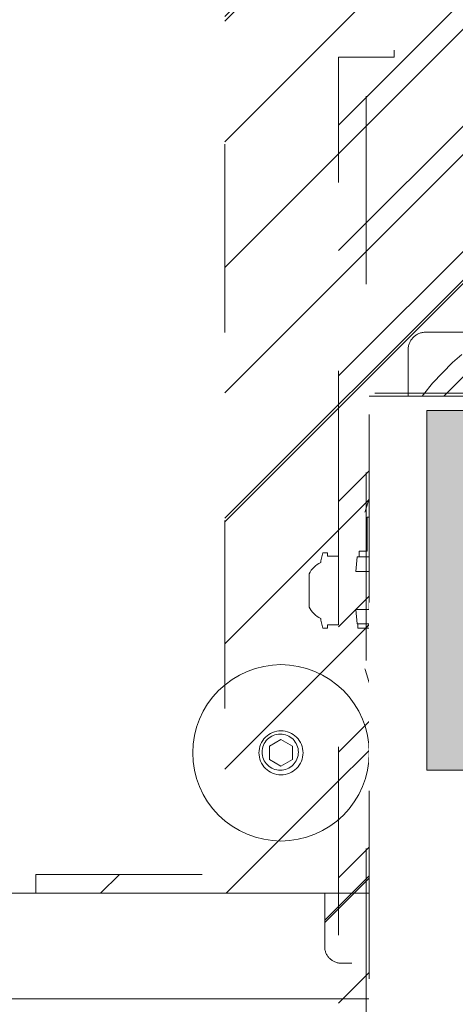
# Model space of a CAD drawing. Header units: inches. Extents: x -416 to -272, y -73 to 47.
# Tile 146 of 206: x -285.37 to -282.28, y -24.73 to -17.75. Entities that reach past the tile are written whole.
import ezdxf

# ---------------------------------------------------------------- set-up
doc = ezdxf.new("R2010")
doc.units = ezdxf.units.IN
doc.header["$LTSCALE"] = 32
doc.header["$MEASUREMENT"] = 0
doc.linetypes.add('Dash Style-1', pattern=[0.083328, 0.041656, -0.041672])
for name, color, linetype, lineweight in [('Black', 7, 'Continuous', 18), ('DashLine', 7, 'Continuous', 13), ('DashLineFill', 7, 'Dash Style-1', 13), ('Drawing', 7, 'Continuous', 18), ('Metal-Black', 7, 'Continuous', 18), ('Metal-DeskStructure', 7, 'Continuous', 13), ('None', 7, 'Continuous', 18), ('SolidLine', 7, 'Continuous', 15), ('Wood_1-H', 7, 'Continuous', 13)]:
    doc.layers.add(name, color=color, linetype=linetype, lineweight=lineweight)
pattern_1 = [(45, (0, 0), (-1.613, 1.9357), []), (45, (-1.0608, 1.0608), (-0.472346, 0.41676), [])]

# ---------------------------------------------------------------- blocks, each defined once
blk = doc.blocks.new('1BRPFY-Leg_Plate (2D)')
at = {"layer": 'DashLineFill', "linetype": 'Continuous', "lineweight": 13}
h = blk.add_hatch(dxfattribs=at)
h.set_pattern_fill('Steel', color=253, style=0, pattern_type=2)
h.set_pattern_definition(pattern_1)
edge = h.paths.add_edge_path()
edge.add_arc((-1.7047, 1.7047), 0.126, 90, 180, ccw=False)
edge.add_line((-1.7047, 1.8307), (1.7047, 1.8307))
edge.add_arc((1.7047, 1.7047), 0.126, 0, 90, ccw=False)
edge.add_line((1.8307, 1.7047), (1.8307, -1.7047))
edge.add_arc((1.7047, -1.7047), 0.126, -90, 0, ccw=False)
edge.add_line((1.7047, -1.8307), (-1.7047, -1.8307))
edge.add_arc((-1.7047, -1.7047), 0.126, 180, 270, ccw=False)
edge.add_line((-1.8307, -1.7047), (-1.8307, 1.7047))
at = {"layer": 'DashLineFill', "flags": 128}
blk.add_lwpolyline([(-1.8307, 1.7047, -0.414214), (-1.7047, 1.8307), (1.7047, 1.8307, -0.414214), (1.8307, 1.7047), (1.8307, -1.7047, -0.414214), (1.7047, -1.8307), (-1.7047, -1.8307, -0.414214), (-1.8307, -1.7047)], format="xyb", close=True, dxfattribs=at)
blk = doc.blocks.new('1BP8DW-Leveler (2D)')
at = {"layer": 'DashLine', "flags": 128}
for points in [[(0.625, 0), (0.622, -0.0613), (0.613, -0.1219), (0.5981, -0.1814), (0.5774, -0.2392), (0.5512, -0.2946), (0.5197, -0.3472), (0.4831, -0.3965), (0.4419, -0.4419), (0.3965, -0.4831), (0.3472, -0.5197), (0.2946, -0.5512), (0.2392, -0.5774), (0.1814, -0.5981), (0.1219, -0.613), (0.0613, -0.622), (0, -0.625), (-0.0613, -0.622), (-0.1219, -0.613), (-0.1814, -0.5981), (-0.2392, -0.5774), (-0.2946, -0.5512), (-0.3472, -0.5197), (-0.3965, -0.4831), (-0.4419, -0.4419), (-0.4831, -0.3965), (-0.5197, -0.3472), (-0.5512, -0.2946), (-0.5774, -0.2392), (-0.5981, -0.1814), (-0.613, -0.1219), (-0.622, -0.0613), (-0.625, 0), (-0.622, 0.0613), (-0.613, 0.1219), (-0.5981, 0.1814), (-0.5774, 0.2392), (-0.5512, 0.2946), (-0.5197, 0.3472), (-0.4831, 0.3965), (-0.4419, 0.4419), (-0.3965, 0.4831), (-0.3472, 0.5197), (-0.2946, 0.5512), (-0.2392, 0.5774), (-0.1814, 0.5981), (-0.1219, 0.613), (-0.0613, 0.622), (0, 0.625), (0.0613, 0.622), (0.1219, 0.613), (0.1814, 0.5981), (0.2392, 0.5774), (0.2946, 0.5512), (0.3472, 0.5197), (0.3965, 0.4831), (0.4419, 0.4419), (0.4831, 0.3965), (0.5197, 0.3472), (0.5512, 0.2946), (0.5774, 0.2392), (0.5981, 0.1814), (0.613, 0.1219), (0.622, 0.0613)], [(0, 0.1562), (0.0153, 0.1555), (0.0305, 0.1532), (0.0454, 0.1495), (0.0598, 0.1444), (0.0737, 0.1378), (0.0868, 0.1299), (0.0991, 0.1208), (0.1105, 0.1105), (0.1208, 0.0991), (0.1299, 0.0868), (0.1378, 0.0737), (0.1444, 0.0598), (0.1495, 0.0454), (0.1532, 0.0305), (0.1555, 0.0153), (0.1562, 0), (0.1555, -0.0153), (0.1532, -0.0305), (0.1495, -0.0454), (0.1444, -0.0598), (0.1378, -0.0737), (0.1299, -0.0868), (0.1208, -0.0991), (0.1105, -0.1105), (0.0991, -0.1208), (0.0868, -0.1299), (0.0737, -0.1378), (0.0598, -0.1444), (0.0454, -0.1495), (0.0305, -0.1532), (0.0153, -0.1555), (0, -0.1562), (-0.0153, -0.1555), (-0.0305, -0.1532), (-0.0454, -0.1495), (-0.0598, -0.1444), (-0.0737, -0.1378), (-0.0868, -0.1299), (-0.0991, -0.1208), (-0.1105, -0.1105), (-0.1208, -0.0991), (-0.1299, -0.0868), (-0.1378, -0.0737), (-0.1444, -0.0598), (-0.1495, -0.0454), (-0.1532, -0.0305), (-0.1555, -0.0153), (-0.1562, 0), (-0.1555, 0.0153), (-0.1532, 0.0305), (-0.1495, 0.0454), (-0.1444, 0.0598), (-0.1378, 0.0737), (-0.1299, 0.0868), (-0.1208, 0.0991), (-0.1105, 0.1105), (-0.0991, 0.1208), (-0.0868, 0.1299), (-0.0737, 0.1378), (-0.0598, 0.1444), (-0.0454, 0.1495), (-0.0305, 0.1532), (-0.0153, 0.1555)], [(0, 0.0937), (-0.0812, 0.0469), (-0.0812, -0.0469), (0, -0.0938), (0.0812, -0.0469), (0.0812, 0.0469)]]:
    blk.add_lwpolyline(points, close=True, dxfattribs=at)
blk = doc.blocks.new('1BRPX8-Util_Bkt_Lg-F (2D)')
at = {"layer": 'DashLineFill', "linetype": 'Continuous', "lineweight": 13}
h = blk.add_hatch(dxfattribs=at)
h.set_pattern_fill('Steel', color=253, style=0, pattern_type=2)
h.set_pattern_definition(pattern_1)
edge = h.paths.add_edge_path()
edge.add_line((-4.4685, 7.5394), (-2.4213, 7.5394))
edge.add_line((-2.4213, 7.5394), (-2.4213, 7.9173))
edge.add_arc((-2.3031, 7.9173), 0.1181, 90, 180, ccw=False)
edge.add_line((-2.3031, 8.0354), (2.3031, 8.0354))
edge.add_arc((2.3031, 7.9173), 0.1181, 0, 90, ccw=False)
edge.add_line((2.4213, 7.9173), (2.4213, 7.5394))
edge.add_line((2.4213, 7.5394), (4.4685, 7.5394))
edge.add_line((4.4685, 7.5394), (4.4685, 7.4055))
edge.add_line((4.4685, 7.4055), (3.1299, 7.4055))
edge.add_line((3.1299, 7.4055), (3.1299, -2.0118))
edge.add_line((3.1299, -2.0118), (4.4685, -2.0118))
edge.add_line((4.4685, -2.0118), (4.4685, -2.1457))
edge.add_line((4.4685, -2.1457), (2.4213, -2.1457))
edge.add_line((2.4213, -2.1457), (2.4213, -2.5236))
edge.add_arc((2.3031, -2.5236), 0.1181, 270, 360, ccw=False)
edge.add_line((2.3031, -2.6417), (-2.3031, -2.6417))
edge.add_arc((-2.3031, -2.5236), 0.1181, 180, 270, ccw=False)
edge.add_line((-2.4213, -2.5236), (-2.4213, -2.1457))
edge.add_line((-2.4213, -2.1457), (-4.4685, -2.1457))
edge.add_line((-4.4685, -2.1457), (-4.4685, -2.0118))
edge.add_line((-4.4685, -2.0118), (-3.1299, -2.0118))
edge.add_line((-3.1299, -2.0118), (-3.1299, 7.4055))
edge.add_line((-3.1299, 7.4055), (-4.4685, 7.4055))
edge.add_line((-4.4685, 7.4055), (-4.4685, 7.5394))
at = {"layer": 'DashLineFill', "flags": 128}
blk.add_lwpolyline([(-4.4685, 7.5394), (-2.4213, 7.5394), (-2.4213, 7.9173, -0.414214), (-2.3031, 8.0354), (2.3031, 8.0354, -0.414214), (2.4213, 7.9173), (2.4213, 7.5394), (4.4685, 7.5394), (4.4685, 7.4055), (3.1299, 7.4055), (3.1299, -2.0118), (4.4685, -2.0118), (4.4685, -2.1457), (2.4213, -2.1457), (2.4213, -2.5236, -0.414214), (2.3031, -2.6417), (-2.3031, -2.6417, -0.414214), (-2.4213, -2.5236), (-2.4213, -2.1457), (-4.4685, -2.1457), (-4.4685, -2.0118), (-3.1299, -2.0118), (-3.1299, 7.4055), (-4.4685, 7.4055)], format="xyb", close=True, dxfattribs=at)
at = {"layer": 'SolidLine', "flags": 128}
blk.add_lwpolyline([(-2.7362, -1.0172), (-2.7236, -1.0178), (-2.7112, -1.0196), (-2.6989, -1.0227), (-2.687, -1.027), (-2.6756, -1.0323), (-2.6648, -1.0388), (-2.6547, -1.0463), (-2.6454, -1.0548), (-2.6369, -1.0641), (-2.6294, -1.0743), (-2.6229, -1.0851), (-2.6175, -1.0965), (-2.6133, -1.1084), (-2.6102, -1.1206), (-2.6083, -1.1331), (-2.6077, -1.1457), (-2.6083, -1.1583), (-2.6102, -1.1707), (-2.6133, -1.183), (-2.6175, -1.1948), (-2.6229, -1.2062), (-2.6294, -1.2171), (-2.6369, -1.2272), (-2.6454, -1.2365), (-2.6547, -1.245), (-2.6648, -1.2525), (-2.6756, -1.259), (-2.687, -1.2644), (-2.6989, -1.2686), (-2.7112, -1.2717), (-2.7236, -1.2736), (-2.7362, -1.2742), (-2.7488, -1.2736), (-2.7613, -1.2717), (-2.7735, -1.2686), (-2.7854, -1.2644), (-2.7968, -1.259), (-2.8076, -1.2525), (-2.8177, -1.245), (-2.8271, -1.2365), (-2.8356, -1.2272), (-2.8431, -1.2171), (-2.8495, -1.2062), (-2.8549, -1.1948), (-2.8592, -1.183), (-2.8623, -1.1707), (-2.8641, -1.1583), (-2.8647, -1.1457), (-2.8641, -1.1331), (-2.8623, -1.1206), (-2.8592, -1.1084), (-2.8549, -1.0965), (-2.8495, -1.0851), (-2.8431, -1.0743), (-2.8356, -1.0641), (-2.8271, -1.0548), (-2.8177, -1.0463), (-2.8076, -1.0388), (-2.7968, -1.0323), (-2.7854, -1.027), (-2.7735, -1.0227), (-2.7613, -1.0196), (-2.7488, -1.0178)], close=True, dxfattribs=at)
at = {"layer": 'Metal-Black', "color": 7}
blk.add_blockref('1BP8DW-Leveler (2D)', (-2.7308, -1.1507), dxfattribs=at)
blk = doc.blocks.new('Slate-LegBrace (2D)')
at = {"layer": 'DashLineFill', "linetype": 'Continuous', "lineweight": 13}
h = blk.add_hatch(dxfattribs=at)
h.set_pattern_fill('Steel', color=253, style=0, pattern_type=2)
h.set_pattern_definition(pattern_1)
edge = h.paths.add_edge_path()
edge.add_line((-2.1996, 0.1352), (-1.3748, 0.1352))
edge.add_arc((0, 0.0136), 1.3801, 5.05459, 174.94541, ccw=False)
edge.add_line((1.3748, 0.1352), (2.1997, 0.1352))
edge.add_arc((0.0001, 0.0171), 2.2028, 3.07313, 176.92687)
h = blk.add_hatch(dxfattribs=at)
h.set_pattern_fill('Steel', color=253, style=0, pattern_type=2)
h.set_pattern_definition(pattern_1)
edge = h.paths.add_edge_path()
edge.add_line((-2.1917, 0.2375), (-1.4637, 0.2375))
edge.add_arc((0.0001, 0.017), 1.4803, 8.56528, 171.43472, ccw=False)
edge.add_line((1.4639, 0.2375), (2.1918, 0.2375))
edge.add_line((2.1918, 0.2375), (2.1997, 0.1352))
edge.add_line((2.1997, 0.1352), (1.3748, 0.1352))
edge.add_arc((0, 0.0136), 1.3801, 5.05459, 174.94541)
edge.add_line((-1.3748, 0.1352), (-2.1996, 0.1352))
edge.add_line((-2.1996, 0.1352), (-2.1917, 0.2375))
h = blk.add_hatch(dxfattribs=at)
h.set_pattern_fill('Steel', color=253, style=0, pattern_type=2)
h.set_pattern_definition(pattern_1)
h.paths.add_polyline_path([(-1.7388, 0.9364), (-1.7471, 0.9368), (-1.7553, 0.938), (-1.7633, 0.94), (-1.7712, 0.9428), (-1.7787, 0.9464), (-1.7858, 0.9507), (-1.7924, 0.9556), (-1.7986, 0.9612), (-1.8042, 0.9673), (-1.8091, 0.974), (-1.8134, 0.9811), (-1.8169, 0.9886), (-1.8197, 0.9964), (-1.8218, 1.0045), (-1.823, 1.0127), (-1.8234, 1.021), (-1.823, 1.0293), (-1.8218, 1.0375), (-1.8197, 1.0456), (-1.8169, 1.0534), (-1.8134, 1.0609), (-1.8091, 1.068), (-1.8042, 1.0747), (-1.7986, 1.0808), (-1.7924, 1.0864), (-1.7858, 1.0913), (-1.7787, 1.0956), (-1.7712, 1.0992), (-1.7633, 1.102), (-1.7553, 1.104), (-1.7471, 1.1052), (-1.7388, 1.1056), (-1.7305, 1.1052), (-1.7223, 1.104), (-1.7142, 1.102), (-1.7064, 1.0992), (-1.6989, 1.0956), (-1.6918, 1.0913), (-1.6851, 1.0864), (-1.679, 1.0808), (-1.6734, 1.0747), (-1.6684, 1.068), (-1.6642, 1.0609), (-1.6606, 1.0534), (-1.6578, 1.0456), (-1.6558, 1.0375), (-1.6546, 1.0293), (-1.6542, 1.021), (-1.6546, 1.0127), (-1.6558, 1.0045), (-1.6578, 0.9964), (-1.6606, 0.9886), (-1.6642, 0.9811), (-1.6684, 0.974), (-1.6734, 0.9673), (-1.679, 0.9612), (-1.6851, 0.9556), (-1.6918, 0.9507), (-1.6989, 0.9464), (-1.7064, 0.9428), (-1.7142, 0.94), (-1.7223, 0.938), (-1.7305, 0.9368)])
h = blk.add_hatch(dxfattribs=at)
h.set_pattern_fill('Steel', color=253, style=0, pattern_type=2)
h.set_pattern_definition(pattern_1)
h.paths.add_polyline_path([(-2.1863, -0.2676), (-2.1863, -0.2375), (-1.992, -0.2375), (-1.992, -0.0258), (-1.9883, -0.0258), (-1.9883, 0.7034), (-1.9292, 0.7625), (-1.7348, 0.7625), (-1.6758, 0.7034), (-1.6758, -0.0258), (-1.672, -0.0258), (-1.672, -0.2375), (-1.4777, -0.2375), (-1.4777, -0.2676)])
h = blk.add_hatch(dxfattribs=at)
h.set_pattern_fill('Steel', color=253, style=0, pattern_type=2)
h.set_pattern_definition(pattern_1)
h.paths.add_polyline_path([(-2.1771, 0.2375), (-2.1771, 0.2775), (-2.1212, 0.2775), (-2.1212, 0.5188), (-1.5428, 0.5188), (-1.5428, 0.2775), (-1.4869, 0.2775), (-1.4869, 0.2375)])
h = blk.add_hatch(dxfattribs=at)
h.set_pattern_fill('Steel', color=253, style=0, pattern_type=2)
h.set_pattern_definition(pattern_1)
edge = h.paths.add_edge_path()
edge.add_line((-2.1996, -0.1352), (-1.3748, -0.1352))
edge.add_arc((0, -0.0136), 1.3801, 185.05459, 354.94541)
edge.add_line((1.3748, -0.1352), (2.1997, -0.1352))
edge.add_arc((0.0001, -0.0171), 2.2028, 183.07313, 356.92687, ccw=False)
h = blk.add_hatch(dxfattribs=at)
h.set_pattern_fill('Steel', color=253, style=0, pattern_type=2)
h.set_pattern_definition(pattern_1)
edge = h.paths.add_edge_path()
edge.add_line((2.1917, -0.2375), (1.4637, -0.2375))
edge.add_arc((-0.0001, -0.017), 1.4803, 188.56528, 351.43472, ccw=False)
edge.add_line((-1.4639, -0.2375), (-2.1918, -0.2375))
edge.add_line((-2.1918, -0.2375), (-2.1997, -0.1352))
edge.add_line((-2.1997, -0.1352), (-1.3748, -0.1352))
edge.add_arc((0, -0.0136), 1.3801, 185.05459, 354.94541)
edge.add_line((1.3748, -0.1352), (2.1996, -0.1352))
edge.add_line((2.1996, -0.1352), (2.1917, -0.2375))
h = blk.add_hatch(dxfattribs=at)
h.set_pattern_fill('Steel', color=253, style=0, pattern_type=2)
h.set_pattern_definition(pattern_1)
h.paths.add_polyline_path([(-1.7388, -0.9364), (-1.7305, -0.9368), (-1.7223, -0.938), (-1.7142, -0.94), (-1.7064, -0.9428), (-1.6989, -0.9464), (-1.6918, -0.9507), (-1.6851, -0.9556), (-1.679, -0.9612), (-1.6734, -0.9673), (-1.6684, -0.974), (-1.6642, -0.9811), (-1.6606, -0.9886), (-1.6578, -0.9964), (-1.6558, -1.0045), (-1.6546, -1.0127), (-1.6542, -1.021), (-1.6546, -1.0293), (-1.6558, -1.0375), (-1.6578, -1.0456), (-1.6606, -1.0534), (-1.6642, -1.0609), (-1.6684, -1.068), (-1.6734, -1.0747), (-1.679, -1.0808), (-1.6851, -1.0864), (-1.6918, -1.0913), (-1.6989, -1.0956), (-1.7064, -1.0992), (-1.7142, -1.102), (-1.7223, -1.104), (-1.7305, -1.1052), (-1.7388, -1.1056), (-1.7471, -1.1052), (-1.7553, -1.104), (-1.7633, -1.102), (-1.7712, -1.0992), (-1.7787, -1.0956), (-1.7858, -1.0913), (-1.7924, -1.0864), (-1.7986, -1.0808), (-1.8042, -1.0747), (-1.8091, -1.068), (-1.8134, -1.0609), (-1.8169, -1.0534), (-1.8197, -1.0456), (-1.8218, -1.0375), (-1.823, -1.0293), (-1.8234, -1.021), (-1.823, -1.0127), (-1.8218, -1.0045), (-1.8197, -0.9964), (-1.8169, -0.9886), (-1.8134, -0.9811), (-1.8091, -0.974), (-1.8042, -0.9673), (-1.7986, -0.9612), (-1.7924, -0.9556), (-1.7858, -0.9507), (-1.7787, -0.9464), (-1.7712, -0.9428), (-1.7633, -0.94), (-1.7553, -0.938), (-1.7471, -0.9368)])
at = {"layer": 'DashLineFill', "flags": 128}
for points in [[(-2.1996, 0.1352), (-1.3748, 0.1352, -0.915455), (1.3748, 0.1352), (2.1997, 0.1352, 0.947752)], [(-2.1917, 0.2375), (-1.4637, 0.2375, -0.860663), (1.4639, 0.2375), (2.1918, 0.2375), (2.1997, 0.1352), (1.3748, 0.1352, 0.915455), (-1.3748, 0.1352), (-2.1996, 0.1352)], [(2.1917, -0.2375), (1.4637, -0.2375, -0.860663), (-1.4639, -0.2375), (-2.1918, -0.2375), (-2.1997, -0.1352), (-1.3748, -0.1352, 0.915455), (1.3748, -0.1352), (2.1996, -0.1352)], [(-2.1996, -0.1352), (-1.3748, -0.1352, 0.915455), (1.3748, -0.1352), (2.1997, -0.1352, -0.947752)]]:
    blk.add_lwpolyline(points, format="xyb", close=True, dxfattribs=at)
for points in [[(-1.7388, 0.9364), (-1.7471, 0.9368), (-1.7553, 0.938), (-1.7633, 0.94), (-1.7712, 0.9428), (-1.7787, 0.9464), (-1.7858, 0.9507), (-1.7924, 0.9556), (-1.7986, 0.9612), (-1.8042, 0.9673), (-1.8091, 0.974), (-1.8134, 0.9811), (-1.8169, 0.9886), (-1.8197, 0.9964), (-1.8218, 1.0045), (-1.823, 1.0127), (-1.8234, 1.021), (-1.823, 1.0293), (-1.8218, 1.0375), (-1.8197, 1.0456), (-1.8169, 1.0534), (-1.8134, 1.0609), (-1.8091, 1.068), (-1.8042, 1.0747), (-1.7986, 1.0808), (-1.7924, 1.0864), (-1.7858, 1.0913), (-1.7787, 1.0956), (-1.7712, 1.0992), (-1.7633, 1.102), (-1.7553, 1.104), (-1.7471, 1.1052), (-1.7388, 1.1056), (-1.7305, 1.1052), (-1.7223, 1.104), (-1.7142, 1.102), (-1.7064, 1.0992), (-1.6989, 1.0956), (-1.6918, 1.0913), (-1.6851, 1.0864), (-1.679, 1.0808), (-1.6734, 1.0747), (-1.6684, 1.068), (-1.6642, 1.0609), (-1.6606, 1.0534), (-1.6578, 1.0456), (-1.6558, 1.0375), (-1.6546, 1.0293), (-1.6542, 1.021), (-1.6546, 1.0127), (-1.6558, 1.0045), (-1.6578, 0.9964), (-1.6606, 0.9886), (-1.6642, 0.9811), (-1.6684, 0.974), (-1.6734, 0.9673), (-1.679, 0.9612), (-1.6851, 0.9556), (-1.6918, 0.9507), (-1.6989, 0.9464), (-1.7064, 0.9428), (-1.7142, 0.94), (-1.7223, 0.938), (-1.7305, 0.9368)], [(-2.1863, -0.2676), (-2.1863, -0.2375), (-1.992, -0.2375), (-1.992, -0.0258), (-1.9883, -0.0258), (-1.9883, 0.7034), (-1.9292, 0.7625), (-1.7348, 0.7625), (-1.6758, 0.7034), (-1.6758, -0.0258), (-1.672, -0.0258), (-1.672, -0.2375), (-1.4777, -0.2375), (-1.4777, -0.2676)], [(-2.1771, 0.2375), (-2.1771, 0.2775), (-2.1212, 0.2775), (-2.1212, 0.5188), (-1.5428, 0.5188), (-1.5428, 0.2775), (-1.4869, 0.2775), (-1.4869, 0.2375)], [(-1.7388, -0.9364), (-1.7305, -0.9368), (-1.7223, -0.938), (-1.7142, -0.94), (-1.7064, -0.9428), (-1.6989, -0.9464), (-1.6918, -0.9507), (-1.6851, -0.9556), (-1.679, -0.9612), (-1.6734, -0.9673), (-1.6684, -0.974), (-1.6642, -0.9811), (-1.6606, -0.9886), (-1.6578, -0.9964), (-1.6558, -1.0045), (-1.6546, -1.0127), (-1.6542, -1.021), (-1.6546, -1.0293), (-1.6558, -1.0375), (-1.6578, -1.0456), (-1.6606, -1.0534), (-1.6642, -1.0609), (-1.6684, -1.068), (-1.6734, -1.0747), (-1.679, -1.0808), (-1.6851, -1.0864), (-1.6918, -1.0913), (-1.6989, -1.0956), (-1.7064, -1.0992), (-1.7142, -1.102), (-1.7223, -1.104), (-1.7305, -1.1052), (-1.7388, -1.1056), (-1.7471, -1.1052), (-1.7553, -1.104), (-1.7633, -1.102), (-1.7712, -1.0992), (-1.7787, -1.0956), (-1.7858, -1.0913), (-1.7924, -1.0864), (-1.7986, -1.0808), (-1.8042, -1.0747), (-1.8091, -1.068), (-1.8134, -1.0609), (-1.8169, -1.0534), (-1.8197, -1.0456), (-1.8218, -1.0375), (-1.823, -1.0293), (-1.8234, -1.021), (-1.823, -1.0127), (-1.8218, -1.0045), (-1.8197, -0.9964), (-1.8169, -0.9886), (-1.8134, -0.9811), (-1.8091, -0.974), (-1.8042, -0.9673), (-1.7986, -0.9612), (-1.7924, -0.9556), (-1.7858, -0.9507), (-1.7787, -0.9464), (-1.7712, -0.9428), (-1.7633, -0.94), (-1.7553, -0.938), (-1.7471, -0.9368)]]:
    blk.add_lwpolyline(points, close=True, dxfattribs=at)
blk = doc.blocks.new('TLLegSleeve (2D)')
at = {"layer": 'DashLineFill', "linetype": 'Continuous', "lineweight": 13}
h = blk.add_hatch(dxfattribs=at)
h.set_pattern_fill('Steel', color=253, style=0, pattern_type=2)
h.set_pattern_definition(pattern_1)
edge = h.paths.add_edge_path()
edge.add_line((1.0827, 1.4023), (1.0827, 2.9134))
edge.add_arc((0, 2.9134), 1.0827, 0, 180)
edge.add_line((-1.0827, 2.9134), (-1.0827, 1.4023))
edge.add_arc((0, 0), 1.7717, 127.66989, 412.33011)
edge.add_line((1.0827, 1.4023), (1.0827, 1.4023))
edge = h.paths.add_edge_path()
edge.add_arc((0, 2.9134), 0.748, 0, 180, ccw=False)
edge.add_arc((0, 2.9134), 0.748, 180, 360, ccw=False)
edge = h.paths.add_edge_path()
edge.add_arc((0, 0), 1.437, 0, 180, ccw=False)
edge.add_arc((0, 0), 1.437, 180, 360, ccw=False)
at = {"layer": 'DashLine', "color": 8, "flags": 128}
blk.add_lwpolyline([(-1.4583, -0.7795), (-1.5277, -0.6328), (-1.5823, -0.48), (-1.6218, -0.3226), (-1.6456, -0.1621), (-1.6535, 0), (-1.6456, 0.1621), (-1.6218, 0.3226), (-1.5823, 0.48), (-1.5277, 0.6328), (-1.4583, 0.7795)], dxfattribs=at)
at = {"layer": 'DashLineFill', "flags": 128}
blk.add_lwpolyline([(1.0827, 1.4023), (1.0827, 2.9134, 1), (-1.0827, 2.9134), (-1.0827, 1.4023, 2.931619), (1.0827, 1.4023)], format="xyb", close=True, dxfattribs=at)
blk = doc.blocks.new('Group-47')
at = {"layer": 'DashLine', "flags": 128}
blk.add_lwpolyline([(54.3602, -10.4528), (71.2598, -10.4528), (71.2598, -11.2008), (54.3602, -11.2008)], close=True, dxfattribs=at)
at = {"layer": 'SolidLine', "flags": 128}
blk.add_lwpolyline([(0.7874, -0.7677), (71.2598, -0.7677), (71.2598, -11.2008), (0.7874, -11.2008)], close=True, dxfattribs=at)
blk.add_lwpolyline([(61.2795, -8.3071, -0.414214), (62.9921, -6.5945, -0.414214), (64.7047, -8.3071, -0.414214), (62.9921, -10.0197, -0.414214)], format="xyb", close=True, dxfattribs=at)
at = {"layer": 'Wood_1-H', "color": 7}
for name in ['1BRPX8-Util_Bkt_Lg-F (2D)', 'TLLegSleeve (2D)', 'Slate-LegBrace (2D)', '1BRPFY-Leg_Plate (2D)']:
    blk.add_blockref(name, (62.9921, -8.3071), dxfattribs=at)
blk = doc.blocks.new('Group-50')
at = {"layer": 'DashLineFill', "linetype": 'Continuous', "lineweight": 13}
h = blk.add_hatch(dxfattribs=at)
h.set_pattern_fill('Steel', color=253, style=0, pattern_type=2)
h.set_pattern_definition(pattern_1)
h.paths.add_polyline_path([(-2.0669, 1.3976), (2.0669, 1.3976), (2.0669, 0.1378), (2.1063, 0.1378), (2.1063, -0.1378), (2.0669, -0.1378), (2.0669, -5.2756), (2.1063, -5.2756), (2.1063, -5.5512), (2.0669, -5.5512), (2.0669, -5.8268), (-2.0669, -5.8268), (-2.0669, -5.5512), (-2.1063, -5.5512), (-2.1063, -5.2756), (-2.0669, -5.2756), (-2.0669, -0.1378), (-2.1063, -0.1378), (-2.1063, 0.1378), (-2.0669, 0.1378)])
at = {"layer": 'DashLineFill', "flags": 128}
blk.add_lwpolyline([(-2.0669, 1.3976), (2.0669, 1.3976), (2.0669, 0.1378), (2.1063, 0.1378), (2.1063, -0.1378), (2.0669, -0.1378), (2.0669, -5.2756), (2.1063, -5.2756), (2.1063, -5.5512), (2.0669, -5.5512), (2.0669, -5.8268), (-2.0669, -5.8268), (-2.0669, -5.5512), (-2.1063, -5.5512), (-2.1063, -5.2756), (-2.0669, -5.2756), (-2.0669, -0.1378), (-2.1063, -0.1378), (-2.1063, 0.1378), (-2.0669, 0.1378)], close=True, dxfattribs=at)
blk = doc.blocks.new('TL14_upper_leg (2D)')
at = {"layer": 'SolidLine', "flags": 128}
blk.add_lwpolyline([(-2.3228, 0.2437), (-2.4016, 0.2437), (-2.4016, 0.2677), (-2.4341, 0.2677), (-2.4493, 0.2108), (-2.4493, 0.1992, 0.157975), (-2.5315, 0.1181), (-2.5315, -0.1181, 0.156027), (-2.4493, -0.1991), (-2.4493, -0.2108), (-2.4341, -0.2677), (-2.4016, -0.2677), (-2.4016, -0.2437), (-2.3228, -0.2437)], format="xyb", close=True, dxfattribs=at)
at = {"layer": 'DashLine', "color": 7}
blk.add_blockref('Group-50', (0, 0), dxfattribs=at)
blk = doc.blocks.new('1BRPT9-Bracket (2D)')
at = {"layer": 'DashLineFill', "linetype": 'Continuous', "lineweight": 13}
h = blk.add_hatch(dxfattribs=at)
h.set_pattern_fill('Steel', color=253, style=0, pattern_type=2)
h.set_pattern_definition(pattern_1)
edge = h.paths.add_edge_path()
edge.add_line((-2.3221, -8.7402), (-2.3221, 8.7402))
edge.add_line((-2.3221, 8.7402), (1.6779, 8.7402))
edge.add_arc((1.6779, 8.4882), 0.252, 0, 90, ccw=False)
edge.add_line((1.9299, 8.4882), (1.9299, 7.4803))
edge.add_line((1.9299, 7.4803), (2.3236, 7.4611))
edge.add_line((2.3236, 7.4611), (2.3236, -7.4803))
edge.add_line((2.3236, -7.4803), (1.9299, -7.4803))
edge.add_line((1.9299, -7.4803), (1.9299, -8.4882))
edge.add_arc((1.6779, -8.4882), 0.252, -90, 0, ccw=False)
edge.add_line((1.6779, -8.7402), (-2.3221, -8.7402))
at = {"layer": 'DashLineFill'}
blk.add_line((2.1268, 7.4611), (2.1268, -7.4803), dxfattribs=at)
at = {"layer": 'DashLineFill', "flags": 128}
blk.add_lwpolyline([(-2.3221, -8.7402), (-2.3221, 8.7402), (1.6779, 8.7402, -0.414214), (1.9299, 8.4882), (1.9299, 7.4803), (2.3236, 7.4611), (2.3236, -7.4803), (1.9299, -7.4803), (1.9299, -8.4882, -0.414214), (1.6779, -8.7402)], format="xyb", close=True, dxfattribs=at)
blk = doc.blocks.new('Group-73')
at = {"layer": 'Metal-DeskStructure', "linetype": 'Continuous', "lineweight": 0, "true_color": 0xff0000}
blk.add_hatch(color=1, dxfattribs=at).paths.add_polyline_path([(-1.6967, -1.2746), (-1.6967, 1.2746), (-1.3522, 1.2746), (-1.3522, -0.999), (-0.1809, -0.999), (-0.1809, -1.2746)])
at = {"layer": 'Metal-DeskStructure', "color": 7, "flags": 128}
blk.add_lwpolyline([(-1.6967, -1.2746), (-1.6967, 1.2746), (-1.3522, 1.2746), (-1.3522, -0.999), (-0.1809, -0.999), (-0.1809, -1.2746)], close=True, dxfattribs=at)
blk = doc.blocks.new('SlateLegLocator-L2')
at = {"color": 255, "linetype": 'Dash Style-1', "lineweight": 5}
blk.add_wipeout([(-2.1063, 1.378), (2.1063, 1.378), (2.1063, -5.8071), (-2.1063, -5.8071)], dxfattribs=at).dxf.layer = 'Black'
at = {"layer": 'Black', "linetype": 'Dash Style-1', "lineweight": 5, "flags": 128}
blk.add_lwpolyline([(-2.1063, 1.378), (2.1063, 1.378), (2.1063, -5.8071), (-2.1063, -5.8071)], close=True, dxfattribs=at)
at = {"layer": 'Metal-DeskStructure', "color": 7}
blk.add_blockref('Group-73', (0, 0), dxfattribs=at)
blk = doc.blocks.new('Group-74')
at = {"layer": 'None', "color": 7, "rotation": 180}
blk.add_blockref('1BRPT9-Bracket (2D)', (62.9921, -12.0079), dxfattribs=at)
at = {"layer": 'None', "color": 7}
for name in ['1BRPFY-Leg_Plate (2D)', 'TL14_upper_leg (2D)']:
    blk.add_blockref(name, (62.9921, -8.3071), dxfattribs=at)
blk.add_blockref('SlateLegLocator-L2', (62.9921, -8.3071), dxfattribs=at)
blk = doc.blocks.new('Group-78')
at = {"layer": 'None'}
blk.add_blockref('Group-47', (0, 0), dxfattribs=at)
blk.add_blockref('Group-74', (0, 0), dxfattribs=at)
blk = doc.blocks.new('SL Credenza Desk (2D)')
at = {"layer": 'None'}
blk.add_blockref('Group-78', (0, 0), dxfattribs=at)
at = {"layer": 'Drawing', "color": 0, "flags": 1}
for tag in ['Tag', 'Catalog', 'Option1', 'Option2', 'Option3', 'Option4', 'Option5', 'Option6', 'Option7', 'Option8', 'Option9', 'Option10', 'Option11', 'Option12', 'Custom', 'FinishGroup', 'Discount', 'Item2', 'Item3', 'Item6', 'Item8', 'Item9', 'Item10', 'Item12', 'Item13', 'Item16', 'Item18', 'Item19', 'Item20', 'Item21', 'Item22', 'Item23', 'Item24', 'Item25', 'Item1', 'Item4', 'Item5', 'Item7', 'Item11', 'Item14', 'Item15', 'Item17']:
    blk.add_attdef(tag, (15.7192, -28.999), '', height=0.00709, dxfattribs=at)
blk = doc.blocks.new('Group-79')
at = {"layer": 'Drawing'}
blk.add_blockref('SL Credenza Desk (2D)', (15.6798, 1.4853), dxfattribs=at)
at = {"layer": 'Drawing', "color": 0, "flags": 1}
for tag in ['Tag', 'Catalog', 'Option1', 'Option2', 'Option3', 'Option4', 'Option5', 'Option6', 'Option7', 'Option8', 'Option9', 'Option10', 'Option11', 'Option12', 'Custom', 'FinishGroup', 'Discount', 'Item2', 'Item3', 'Item6', 'Item8', 'Item9', 'Item10', 'Item12', 'Item13', 'Item16', 'Item18', 'Item19', 'Item20', 'Item21', 'Item22', 'Item23', 'Item24', 'Item25', 'Item1', 'Item4', 'Item5', 'Item7', 'Item11', 'Item14', 'Item15', 'Item17']:
    blk.add_attdef(tag, (15.7192, -28.999), '', height=0.00709, dxfattribs=at)

msp = doc.modelspace()

# ---------------------------------------------------------------- block references
at = {"layer": 'Drawing', "color": 7}
msp.add_blockref('Group-79', (-359.4593, -14.9775), dxfattribs=at)

doc.saveas('drawing.dxf')
